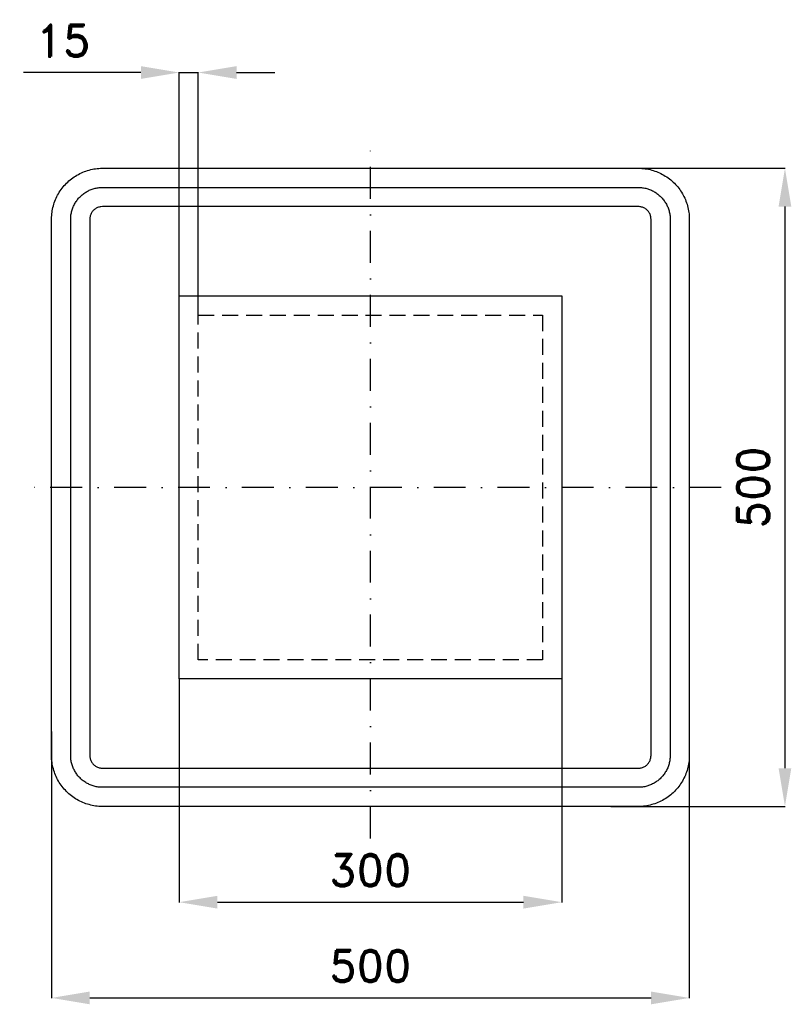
# Model space of a CAD drawing. Header units: millimetres. Extents: x -275 to 330, y -405 to 366.
import ezdxf

# ---------------------------------------------------------------- set-up
doc = ezdxf.new("R2010")
doc.units = ezdxf.units.MM
doc.header["$LTSCALE"] = 5
doc.linetypes.add('ČERCHOVANÁX2', pattern=[2, 1, -0.5, 0, -0.5])
doc.linetypes.add('ČÁRKOVANÁX2', pattern=[1.5, 1, -0.5])
doc.layers.add('Kóty', color=2, linetype='Continuous')
doc.layers.add('Značka', color=7, linetype='Continuous')
doc.styles.get("Standard").update_dxf_attribs({"font": 'romand.shx', "height": 25})
doc.dimstyles.get("Standard").update_dxf_attribs({"dimtxt": 25, "dimasz": 30, "dimexe": 0.18, "dimexo": 0.0625, "dimgap": 12.5, "dimtad": 1, "dimdec": 0, "dimzin": 0, "dimdsep": 46, "dimtxsty": 'Standard', "dimcen": 0.09, "dimadec": 0, "dimazin": 0, "dimtfac": 1, "dimtdec": 0, "dimtofl": 0, "dimtmove": 0, "dimatfit": 3, "dimfxl": 1, "dimtolj": 1, "dimtzin": 0, "dimarcsym": 0})

# ---------------------------------------------------------------- blocks, each defined once
blk = doc.blocks.new('*D0')
at = {"layer": 'Defpoints', "color": 0, "transparency": 16777216}
for p in [(-150, -150), (150, -150), (150, -325)]:
    blk.add_point(p, dxfattribs=at)
at = {"layer": 'Kóty', "color": 0, "lineweight": -2, "transparency": 16777216}
for p, q in [((-150, -150.0625), (-150, -325.18)), ((150, -150.0625), (150, -325.18)), ((-120, -325), (120, -325))]:
    blk.add_line(p, q, dxfattribs=at)
at = {"layer": 'Kóty', "color": 0, "transparency": 16777216}
for points in [[(-120, -320), (-120, -330), (-150, -325)], [(120, -320), (120, -330), (150, -325)]]:
    blk.add_solid(points, dxfattribs=at)
at = {"layer": 'Kóty', "color": 0, "transparency": 16777216, "insert": (0, -300), "char_height": 25, "attachment_point": 5}
blk.add_mtext('\\A1;300', dxfattribs=at)
blk = doc.blocks.new('*D1')
at = {"layer": 'Defpoints', "color": 0, "transparency": 16777216}
for p in [(-150, 325), (-150, 150), (-135, 135)]:
    blk.add_point(p, dxfattribs=at)
at = {"layer": 'Kóty', "color": 0, "lineweight": -2, "transparency": 16777216}
for p, q in [((-180, 325), (-271.9, 325)), ((-150, 150.06), (-150, 325.18)), ((-135, 135.06), (-135, 325.18)), ((-105, 325), (-75, 325))]:
    blk.add_line(p, q, dxfattribs=at)
at = {"layer": 'Kóty', "color": 0, "transparency": 16777216}
for points in [[(-180, 330), (-180, 320), (-150, 325)], [(-105, 330), (-105, 320), (-135, 325)]]:
    blk.add_solid(points, dxfattribs=at)
at = {"layer": 'Kóty', "color": 0, "transparency": 16777216, "insert": (-240.95, 350), "char_height": 25, "attachment_point": 5}
blk.add_mtext('\\A1;15', dxfattribs=at)
blk = doc.blocks.new('*D2')
at = {"layer": 'Defpoints', "color": 0, "transparency": 16777216}
for p in [(-250, -191.3), (250, -185.61), (250, -400)]:
    blk.add_point(p, dxfattribs=at)
at = {"layer": 'Kóty', "color": 0, "lineweight": -2, "transparency": 16777216}
for p, q in [((-250, -191.36), (-250, -400.18)), ((250, -185.67), (250, -400.18)), ((-220, -400), (220, -400))]:
    blk.add_line(p, q, dxfattribs=at)
at = {"layer": 'Kóty', "color": 0, "transparency": 16777216}
for points in [[(-220, -395), (-220, -405), (-250, -400)], [(220, -395), (220, -405), (250, -400)]]:
    blk.add_solid(points, dxfattribs=at)
at = {"layer": 'Kóty', "color": 0, "transparency": 16777216, "insert": (0, -375), "char_height": 25, "attachment_point": 5}
blk.add_mtext('\\A1;500', dxfattribs=at)
blk = doc.blocks.new('*D3')
at = {"layer": 'Defpoints', "color": 0, "transparency": 16777216}
for p in [(188.45, 250), (188.45, -250), (325, -250)]:
    blk.add_point(p, dxfattribs=at)
at = {"layer": 'Kóty', "color": 0, "lineweight": -2, "transparency": 16777216}
for p, q in [((188.51, 250), (325.18, 250)), ((325, 220), (325, -220)), ((188.51, -250), (325.18, -250))]:
    blk.add_line(p, q, dxfattribs=at)
at = {"layer": 'Kóty', "color": 0, "transparency": 16777216}
for points in [[(320, 220), (330, 220), (325, 250)], [(320, -220), (330, -220), (325, -250)]]:
    blk.add_solid(points, dxfattribs=at)
at = {"layer": 'Kóty', "color": 0, "transparency": 16777216, "insert": (300, 0), "char_height": 25, "attachment_point": 5, "rotation": 90}
blk.add_mtext('\\A1;500', dxfattribs=at)

msp = doc.modelspace()

# ---------------------------------------------------------------- linework, layer by layer
at = {"layer": 'Kóty'}
msp.add_lwpolyline([(-150, 325), (-135, 325)], dxfattribs=at)
at = {"layer": 'Značka', "color": 6, "linetype": 'ČERCHOVANÁX2', "ltscale": 5}
for points in [[(0, -275), (0, 275)], [(275, 0), (-275, 0)]]:
    msp.add_lwpolyline(points, dxfattribs=at)
at = {"layer": 'Značka', "color": 5}
for points in [[(-210, -250), (-210.1571, -249.99953), (-210.3142, -249.99877, -0.0321801), (-215.4791, -249.63698, -0.0354434), (-220.5549, -248.5823, -0.0362668), (-225.4636, -246.92272, -0.0344204), (-230.0906, -244.5885, -0.0337219), (-234.4017, -241.714, -0.0340852), (-238.2843, -238.2843, -0.0342085), (-241.7172, -234.4026, -0.0342291), (-244.5885, -230.0906, -0.0340447), (-246.90606, -225.4605, -0.0334123), (-248.5823, -220.5549, -0.0341271), (-249.65419, -215.4767, -0.0367448), (-249.99877, -210.3142), (-249.99957, -210.1571), (-250, -210), (-250, 210), (-249.99953, 210.157), (-249.99877, 210.314, -0.0321801), (-249.63698, 215.479, -0.0354428), (-248.5823, 220.555, -0.0362665), (-246.92272, 225.464, -0.0344241), (-244.5885, 230.091, -0.0337225), (-241.714, 234.402, -0.034083), (-238.2843, 238.284, -0.0342087), (-234.4026, 241.717, -0.0342274), (-230.0906, 244.589, -0.0340423), (-225.4605, 246.906, -0.0334108), (-220.5549, 248.582, -0.0341232), (-215.4767, 249.654, -0.0367409), (-210.3142, 249.999), (-210.1571, 250), (-210, 250), (210, 250), (210.157, 250), (210.314, 249.999, -0.0321733), (215.479, 249.637, -0.0354414), (220.555, 248.582, -0.0362649), (225.464, 246.923, -0.0344221), (230.091, 244.589, -0.033722), (234.402, 241.714, -0.0340859), (238.284, 238.284, -0.0342102), (241.717, 234.403, -0.0342306), (244.589, 230.091, -0.0340449), (246.906, 225.46, -0.0334101), (248.582, 220.555, -0.0341234), (249.654, 215.477, -0.0367408), (249.999, 210.314), (250, 210.157), (250, 210), (250, -210), (250, -210.1571), (249.999, -210.3142, -0.0321733), (249.637, -215.4791, -0.0354419), (248.582, -220.5549, -0.0362652), (246.923, -225.4636, -0.0344184), (244.589, -230.0906, -0.0337214), (241.714, -234.4017, -0.0340882), (238.284, -238.2843, -0.03421), (234.403, -241.7172, -0.0342323), (230.091, -244.5885, -0.0340473), (225.46, -246.90606, -0.0334115), (220.555, -248.5823, -0.0341273), (215.477, -249.65419, -0.0367447), (210.314, -249.99877), (210.157, -249.99957), (210, -250), (-210, -250)], [(-210, -235), (-210.0982, -234.9997), (-210.1963, -234.9992, -0.0321798), (-213.4244, -234.7731, -0.0354429), (-216.5968, -234.1139, -0.0362677), (-219.6648, -233.0767, -0.0344205), (-222.5566, -231.6178, -0.0337215), (-225.2511, -229.8212, -0.0340848), (-227.6777, -227.6777, -0.0342086), (-229.8233, -225.2516, -0.03423), (-231.6178, -222.5566, -0.0340449), (-233.0663, -219.6628, -0.0334124), (-234.1139, -216.5968, -0.0341266), (-234.7839, -213.4229, -0.0367452), (-234.9992, -210.1963), (-234.9997, -210.0982), (-235, -210), (-235, 210), (-234.9997, 210.098), (-234.9992, 210.196, -0.0321794), (-234.7731, 213.424, -0.0354409), (-234.1139, 216.597, -0.0362701), (-233.0767, 219.665, -0.0344167), (-231.6178, 222.557, -0.0337191), (-229.8212, 225.251, -0.0340775), (-227.6777, 227.678, -0.0342077), (-225.2516, 229.823, -0.0342271), (-222.5566, 231.618, -0.0340522), (-219.6628, 233.066, -0.0334164), (-216.5968, 234.114, -0.0341289), (-213.4229, 234.784, -0.0367458), (-210.1963, 234.999), (-210.0982, 235), (-210, 235), (210, 235), (210.098, 235), (210.196, 234.999, -0.0321788), (213.424, 234.773, -0.0354489), (216.597, 234.114, -0.0362846), (219.665, 233.077, -0.0344204), (222.557, 231.618, -0.0337284), (225.251, 229.821, -0.0340718), (227.678, 227.678, -0.0342138), (229.823, 225.252, -0.0342246), (231.618, 222.557, -0.034047), (233.066, 219.663, -0.0334159), (234.114, 216.597, -0.0341269), (234.784, 213.423, -0.0367459), (234.999, 210.196), (235, 210.098), (235, 210), (235, -210), (235, -210.0982), (234.999, -210.1963, -0.0321792), (234.773, -213.4244, -0.0354509), (234.114, -216.5968, -0.0362822), (233.077, -219.6648, -0.0344242), (231.618, -222.5566, -0.0337308), (229.821, -225.2511, -0.0340791), (227.678, -227.6777, -0.0342147), (225.252, -229.8233, -0.0342275), (222.557, -231.6178, -0.0340397), (219.663, -233.0663, -0.033412), (216.597, -234.1139, -0.0341246), (213.423, -234.7839, -0.0367453), (210.196, -234.9992), (210.098, -234.9997), (210, -235), (-210, -235)], [(-210, -220), (210, -220), (210.039, -219.9999), (210.079, -219.9997, 0.0321773), (211.37, -219.9092, 0.0354428), (212.639, -219.6456, 0.0362704), (213.866, -219.2307, 0.0344223), (215.023, -218.6471, 0.0337338), (216.1, -217.9285, 0.0340721), (217.071, -217.0711, 0.0342056), (217.929, -216.1006, 0.0342245), (218.647, -215.0227, 0.0340462), (219.227, -213.8651, 0.0334164), (219.646, -212.6387, 0.0341516), (219.914, -211.3692, 0.0367407), (220, -210.0785), (220, -210.0393), (220, -210), (220, 210), (220, 210.039), (220, 210.079, 0.0321773), (219.909, 211.37, 0.0354428), (219.646, 212.639, 0.0362594), (219.231, 213.866, 0.0344248), (218.647, 215.023, 0.0337413), (217.928, 216.1, 0.0340656), (217.071, 217.071, 0.0341822), (216.101, 217.929, 0.0342257), (215.023, 218.647, 0.0340555), (213.865, 219.227, 0.0334253), (212.639, 219.646, 0.0341507), (211.369, 219.914, 0.0367426), (210.079, 220), (210.039, 220), (210, 220), (-210, 220), (-210.0393, 220), (-210.0785, 220), (-211.3698, 219.909, 0.0354421), (-212.6387, 219.646, 0.0362592), (-213.8659, 219.231, 0.0344219), (-215.0227, 218.647, 0.033732), (-216.1004, 217.928, 0.0340791), (-217.0711, 217.071, 0.0341845), (-217.9293, 216.101, 0.0342327), (-218.6471, 215.023, 0.0340529), (-219.2265, 213.865, 0.0334253), (-219.6456, 212.639, 0.0341277), (-219.9135, 211.369, 0.0367485), (-219.9997, 210.079), (-219.9999, 210.039), (-220, 210), (-220, -210), (-219.9999, -210.0393), (-219.9997, -210.0785, 0.0321795), (-219.9092, -211.3698, 0.0354421), (-219.6456, -212.6387, 0.0362702), (-219.2307, -213.8659, 0.0344195), (-218.6471, -215.0227, 0.0337245), (-217.9285, -216.1004, 0.0340857), (-217.0711, -217.0711, 0.0342079), (-216.1006, -217.9293, 0.0342315), (-215.0227, -218.6471, 0.0340435), (-213.8651, -219.2265, 0.0334165), (-212.6387, -219.6456, 0.0341286), (-211.3692, -219.9135, 0.0367466), (-210.0785, -219.9997), (-210.0393, -219.9999), (-210, -220)]]:
    msp.add_lwpolyline(points, format="xyb", dxfattribs=at)
msp.add_lwpolyline([(-150, -150), (-150, 150), (150, 150), (150, -150), (-150, -150)], dxfattribs=at)
at = {"layer": 'Značka', "color": 6, "linetype": 'ČÁRKOVANÁX2', "ltscale": 2.5}
msp.add_lwpolyline([(-135, -135), (-135, 135), (135, 135), (135, -135), (-135, -135)], dxfattribs=at)

# ---------------------------------------------------------------- dimensions: what is measured, and where the dimension line sits
at = {"layer": 'Kóty'}
for base, p1, p2, picture, middle in [((-150, 325), (-135, 135), (-150, 150), '*D1', (-240.95238, 350)), ((150, -325), (-150, -150), (150, -150), '*D0', (0, -300)), ((250, -400), (-250, -191.29864), (250, -185.61077), '*D2', (0, -375))]:
    dim = msp.add_linear_dim(base=base, p1=p1, p2=p2, dimstyle='Standard', dxfattribs=at)
    dim.commit()
    dim.dimension.update_dxf_attribs({"geometry": picture, "text_midpoint": middle})
dim = msp.add_linear_dim(base=(325, -250), p1=(188.45193, 250), p2=(188.45193, -250), angle=90, dimstyle='Standard', dxfattribs=at)
dim.commit()
dim.dimension.update_dxf_attribs({"geometry": '*D3', "text_midpoint": (300, 0)})

doc.saveas('drawing.dxf')
